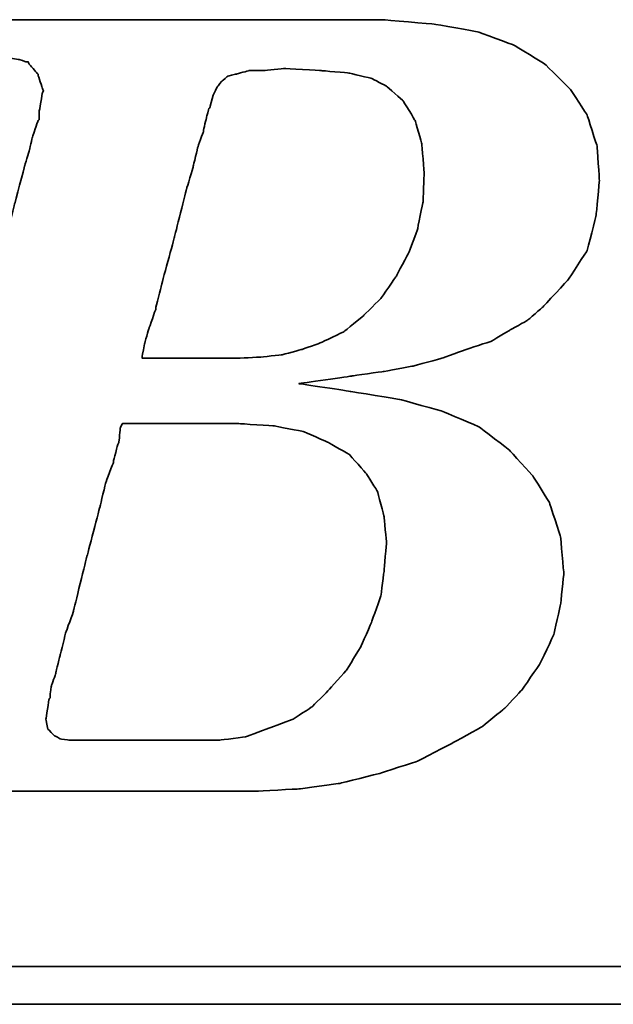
# Model space of a CAD drawing. Header units: millimetres. Extents: x -51 to 291, y -54 to 83.
# Tile 81 of 99: x 181.948 to 182.863, y 1.585 to 3.102. Entities that reach past the tile are written whole.
import ezdxf

# ---------------------------------------------------------------- set-up
doc = ezdxf.new("R2010")
doc.units = ezdxf.units.MM
doc.layers.add('DIM', color=4, linetype='Continuous')
doc.layers.add('layer 1', color=7, linetype='Continuous')

# ---------------------------------------------------------------- blocks, each defined once
blk = doc.blocks.new('TBI MOTION logo(完整正式版)')
at = {"layer": 'layer 1', "color": 22, "lineweight": 35}
for points, knots in [([(-64.65375, -6.86375), (-64.65375, -6.86375), (-64.84375, -7.29625), (-64.84375, -7.29625), (-64.84375, -7.29625), (-64.84375, -7.29625), (-64.86875, -7.34375), (-64.86875, -7.34375), (-64.86875, -7.34375), (-64.86875, -7.34375), (-64.86875, -7.36875), (-64.86875, -7.36875), (-64.86875, -7.36875), (-64.86875, -7.36875), (-65.15375, -7.65375), (-65.15375, -7.65375), (-65.15375, -7.65375), (-65.15375, -7.65375), (-65.17875, -7.65375), (-65.17875, -7.65375), (-65.17875, -7.65375), (-65.17875, -7.65375), (-65.20375, -7.67875), (-65.20375, -7.67875), (-65.20375, -7.67875), (-65.20375, -7.67875), (-65.58875, -7.87125), (-65.58875, -7.87125), (-65.58875, -7.87125), (-65.58875, -7.87125), (-65.63375, -7.87125), (-65.63375, -7.87125), (-65.63375, -7.87125), (-65.63375, -7.87125), (-65.65875, -7.89375), (-65.65875, -7.89375), (-65.65875, -7.89375), (-65.65875, -7.89375), (-66.09375, -7.94375), (-66.09375, -7.94375), (-66.09375, -7.94375), (-66.09375, -7.94375), (-66.11375, -7.94375), (-66.11375, -7.94375), (-66.11375, -7.94375), (-66.11375, -7.94375), (-66.16375, -7.94375), (-66.16375, -7.94375), (-66.16375, -7.94375), (-66.16375, -7.94375), (-66.30875, -7.94375), (-66.30875, -7.94375), (-66.30875, -7.94375), (-66.30875, -7.94375), (-66.69375, -7.94375), (-66.69375, -7.94375), (-66.69375, -7.94375), (-66.69375, -7.94375), (-67.07375, -7.94375), (-67.07375, -7.94375), (-67.07375, -7.94375), (-67.07375, -7.94375), (-67.12375, -7.94375), (-67.12375, -7.94375), (-67.12375, -7.94375), (-67.12375, -7.94375), (-67.12375, -7.96625), (-67.12375, -7.96625), (-67.12375, -7.96625), (-67.12375, -7.96625), (-67.14875, -7.99125), (-67.14875, -7.99125), (-67.14875, -7.99125), (-67.14875, -7.99125), (-67.24375, -8.34875), (-67.24375, -8.34875), (-67.24375, -8.34875), (-67.24375, -8.34875), (-67.31375, -8.68625), (-67.31375, -8.68625), (-67.31375, -8.68625), (-67.31375, -8.68625), (-67.26875, -8.68625), (-67.26875, -8.68625), (-67.26875, -8.68625), (-67.26875, -8.68625), (-67.07375, -8.68625), (-67.07375, -8.68625), (-67.07375, -8.68625), (-67.07375, -8.68625), (-66.54875, -8.68625), (-66.54875, -8.68625), (-66.54875, -8.68625), (-66.54875, -8.68625), (-65.82625, -8.68625), (-65.82625, -8.68625), (-65.82625, -8.68625), (-65.82625, -8.68625), (-65.01375, -8.68625), (-65.01375, -8.68625), (-65.01375, -8.68625), (-65.01375, -8.68625), (-64.05375, -8.68625), (-64.05375, -8.68625), (-64.05375, -8.68625), (-64.05375, -8.68625), (-62.08375, -8.68625), (-62.08375, -8.68625), (-62.08375, -8.68625), (-62.08375, -8.68625), (-60.06875, -8.68625), (-60.06875, -8.68625), (-60.06875, -8.68625), (-60.06875, -8.68625), (-59.10875, -8.68625), (-59.10875, -8.68625), (-59.10875, -8.68625), (-59.10875, -8.68625), (-58.29375, -8.68625), (-58.29375, -8.68625), (-58.29375, -8.68625), (-58.29375, -8.68625), (-57.57375, -8.68625), (-57.57375, -8.68625), (-57.57375, -8.68625), (-57.57375, -8.68625), (-57.04875, -8.68625), (-57.04875, -8.68625), (-57.04875, -8.68625), (-57.04875, -8.68625), (-56.85375, -8.68625), (-56.85375, -8.68625), (-56.85375, -8.68625), (-56.85375, -8.68625), (-56.70875, -8.68625), (-56.70875, -8.68625), (-56.70875, -8.68625), (-56.70875, -8.68625), (-56.61375, -8.68625), (-56.61375, -8.68625), (-56.61375, -8.68625), (-56.61375, -8.68625), (-56.56875, -8.68625), (-56.56875, -8.68625), (-56.56875, -8.68625), (-56.56875, -8.68625), (-55.65375, -8.63875), (-55.65375, -8.63875), (-55.65375, -8.63875), (-55.65375, -8.63875), (-54.76875, -8.51875), (-54.76875, -8.51875), (-54.76875, -8.51875), (-54.76875, -8.51875), (-53.90375, -8.30375), (-53.90375, -8.30375), (-53.90375, -8.30375), (-53.90375, -8.30375), (-53.08875, -8.03875), (-53.08875, -8.03875), (-53.08875, -8.03875), (-53.08875, -8.03875), (-52.34375, -7.65375), (-52.34375, -7.65375), (-52.34375, -7.65375), (-52.34375, -7.65375), (-51.69875, -7.29625), (-51.69875, -7.29625), (-51.69875, -7.29625), (-51.69875, -7.29625), (-51.21875, -6.91125), (-51.21875, -6.91125), (-51.21875, -6.91125), (-51.21875, -6.91125), (-50.83375, -6.50375), (-50.83375, -6.50375), (-50.83375, -6.50375), (-50.83375, -6.50375), (-50.44875, -5.94875), (-50.44875, -5.94875), (-50.44875, -5.94875), (-50.44875, -5.94875), (-50.13875, -5.30375), (-50.13875, -5.30375), (-50.13875, -5.30375), (-50.13875, -5.30375), (-49.99375, -4.65375), (-49.99375, -4.65375), (-49.99375, -4.65375), (-49.99375, -4.65375), (-49.92375, -3.98375), (-49.92375, -3.98375), (-49.92375, -3.98375), (-49.92375, -3.98375), (-49.99375, -3.19374), (-49.99375, -3.19374), (-49.99375, -3.19374), (-49.99375, -3.19374), (-50.23374, -2.44874), (-50.23374, -2.44874), (-50.23374, -2.44874), (-50.23374, -2.44874), (-50.59375, -1.87374), (-50.59375, -1.87374), (-50.59375, -1.87374), (-50.59375, -1.87374), (-51.09875, -1.31874), (-51.09875, -1.31874), (-51.09875, -1.31874), (-51.09875, -1.31874), (-51.74375, -0.81875), (-51.74375, -0.81875), (-51.74375, -0.81875), (-51.74375, -0.81875), (-52.53875, -0.48125), (-52.53875, -0.48125), (-52.53875, -0.48125), (-52.53875, -0.48125), (-53.47375, -0.21875), (-53.47375, -0.21875), (-53.47375, -0.21875), (-53.47375, -0.21875), (-54.52875, -0.04874), (-54.52875, -0.04874), (-54.52875, -0.04874), (-54.52875, -0.04874), (-55.65375, 0.12125), (-55.65375, 0.12125), (-55.65375, 0.12125), (-55.65375, 0.12125), (-54.50375, 0.28624), (-54.50375, 0.28624), (-54.50375, 0.28624), (-54.50375, 0.28624), (-53.83375, 0.38124), (-53.83375, 0.38124), (-53.83375, 0.38124), (-53.83375, 0.38124), (-53.18375, 0.50125), (-53.18375, 0.50125), (-53.18375, 0.50125), (-53.18375, 0.50125), (-52.55875, 0.66874), (-52.55875, 0.66874), (-52.55875, 0.66874), (-52.55875, 0.66874), (-52.03375, 0.86124), (-52.03375, 0.86124), (-52.03375, 0.86124), (-52.03375, 0.86124), (-51.50374, 1.03124), (-51.50374, 1.03124), (-51.50374, 1.03124), (-51.50374, 1.03124), (-51.09875, 1.27125), (-51.09875, 1.27125), (-51.09875, 1.27125), (-51.09875, 1.27125), (-50.71375, 1.48624), (-50.71375, 1.48624), (-50.71375, 1.48624), (-50.71375, 1.48624), (-50.37625, 1.77625), (-50.37625, 1.77625), (-50.37625, 1.77625), (-50.37625, 1.77625), (-49.82375, 2.37625), (-49.82375, 2.37625), (-49.82375, 2.37625), (-49.82375, 2.37625), (-49.41875, 2.99625), (-49.41875, 2.99625), (-49.41875, 2.99625), (-49.41875, 2.99625), (-49.22375, 3.76625), (-49.22375, 3.76625), (-49.22375, 3.76625), (-49.22375, 3.76625), (-49.15375, 4.50874), (-49.15375, 4.50874), (-49.15375, 4.50874), (-49.15375, 4.50874), (-49.20375, 5.25125), (-49.20375, 5.25125), (-49.20375, 5.25125), (-49.20375, 5.25125), (-49.41875, 5.92625), (-49.41875, 5.92625), (-49.41875, 5.92625), (-49.41875, 5.92625), (-49.77875, 6.47625), (-49.77875, 6.47625), (-49.77875, 6.47625), (-49.77875, 6.47625), (-50.33125, 7.02624), (-50.33125, 7.02624), (-50.33125, 7.02624), (-50.33125, 7.02624), (-51.00125, 7.43625), (-51.00125, 7.43625), (-51.00125, 7.43625), (-51.00125, 7.43625), (-51.79375, 7.72625), (-51.79375, 7.72625), (-51.79375, 7.72625), (-51.79375, 7.72625), (-52.72875, 7.89124), (-52.72875, 7.89124), (-52.72875, 7.89124), (-52.72875, 7.89124), (-53.83375, 7.98625), (-53.83375, 7.98625), (-53.83375, 7.98625), (-53.83375, 7.98625), (-53.92875, 7.98625), (-53.92875, 7.98625), (-53.92875, 7.98625), (-53.92875, 7.98625), (-54.26375, 7.98625), (-54.26375, 7.98625), (-54.26375, 7.98625), (-54.26375, 7.98625), (-54.74375, 7.98625), (-54.74375, 7.98625), (-54.74375, 7.98625), (-54.74375, 7.98625), (-55.36875, 7.98625), (-55.36875, 7.98625), (-55.36875, 7.98625), (-55.36875, 7.98625), (-56.13375, 7.98625), (-56.13375, 7.98625), (-56.13375, 7.98625), (-56.13375, 7.98625), (-56.94875, 7.98625), (-56.94875, 7.98625), (-56.94875, 7.98625), (-56.94875, 7.98625), (-58.77625, 7.98625), (-58.77625, 7.98625), (-58.77625, 7.98625), (-58.77625, 7.98625), (-60.59875, 7.98625), (-60.59875, 7.98625), (-60.59875, 7.98625), (-60.59875, 7.98625), (-61.41375, 7.98625), (-61.41375, 7.98625), (-61.41375, 7.98625), (-61.41375, 7.98625), (-62.17875, 7.98625), (-62.17875, 7.98625), (-62.17875, 7.98625), (-62.17875, 7.98625), (-62.80375, 7.98625), (-62.80375, 7.98625), (-62.80375, 7.98625), (-62.80375, 7.98625), (-63.30625, 7.98625), (-63.30625, 7.98625), (-63.30625, 7.98625), (-63.30625, 7.98625), (-63.57375, 7.98625), (-63.57375, 7.98625), (-63.57375, 7.98625), (-63.57375, 7.98625), (-63.57375, 7.96375), (-63.57375, 7.96375), (-63.57375, 7.96375), (-63.57375, 7.96375), (-63.59875, 7.94125), (-63.59875, 7.94125), (-63.59875, 7.94125), (-63.59875, 7.94125), (-63.69375, 7.55625), (-63.69375, 7.55625), (-63.69375, 7.55625), (-63.69375, 7.55625), (-63.76375, 7.24624), (-63.76375, 7.24624), (-63.76375, 7.24624), (-63.76375, 7.24624), (-63.23875, 7.24624), (-63.23875, 7.24624), (-63.23875, 7.24624), (-63.23875, 7.24624), (-62.75875, 7.24624), (-62.75875, 7.24624), (-62.75875, 7.24624), (-62.75875, 7.24624), (-62.61125, 7.24624), (-62.61125, 7.24624), (-62.61125, 7.24624), (-62.61125, 7.24624), (-62.56625, 7.24624), (-62.56625, 7.24624), (-62.56625, 7.24624), (-62.56625, 7.24624), (-62.22875, 7.24624), (-62.22875, 7.24624), (-62.22875, 7.24624), (-62.22875, 7.24624), (-62.20375, 7.24624), (-62.20375, 7.24624), (-62.20375, 7.24624), (-62.20375, 7.24624), (-62.17875, 7.21875), (-62.17875, 7.21875), (-62.17875, 7.21875), (-62.17875, 7.21875), (-61.96375, 7.17125), (-61.96375, 7.17125), (-61.96375, 7.17125), (-61.96375, 7.17125), (-61.72375, 7.12624), (-61.72375, 7.12624), (-61.72375, 7.12624), (-61.72375, 7.12624), (-61.70375, 7.12624), (-61.70375, 7.12624), (-61.70375, 7.12624), (-61.70375, 7.12624), (-61.55875, 7.07624), (-61.55875, 7.07624), (-61.55875, 7.07624), (-61.55875, 7.07624), (-61.50875, 7.07624), (-61.50875, 7.07624), (-61.50875, 7.07624), (-61.50875, 7.07624), (-61.48375, 7.02624), (-61.48375, 7.02624), (-61.48375, 7.02624), (-61.48375, 7.02624), (-61.31875, 6.83375), (-61.31875, 6.83375), (-61.31875, 6.83375), (-61.31875, 6.83375), (-61.29375, 6.81125), (-61.29375, 6.81125), (-61.29375, 6.81125), (-61.29375, 6.81125), (-61.29375, 6.78625), (-61.29375, 6.78625), (-61.29375, 6.78625), (-61.29375, 6.78625), (-61.19875, 6.50124), (-61.19875, 6.50124), (-61.19875, 6.50124), (-61.19875, 6.50124), (-61.17375, 6.45124), (-61.17375, 6.45124), (-61.17375, 6.45124), (-61.17375, 6.45124), (-61.19875, 6.40625), (-61.19875, 6.40625), (-61.19875, 6.40625), (-61.19875, 6.40625), (-61.26875, 5.99624), (-61.26875, 5.99624), (-61.26875, 5.99624), (-61.26875, 5.99624), (-61.26875, 5.85125), (-61.26875, 5.85125), (-61.26875, 5.85125), (-61.26875, 5.85125), (-61.26875, 5.82625), (-61.26875, 5.82625), (-61.26875, 5.82625), (-61.26875, 5.82625), (-61.29375, 5.80625), (-61.29375, 5.80625), (-61.29375, 5.80625), (-61.29375, 5.80625), (-61.34125, 5.66125), (-61.34125, 5.66125), (-61.34125, 5.66125), (-61.34125, 5.66125), (-61.41375, 5.44625), (-61.41375, 5.44625), (-61.41375, 5.44625), (-61.41375, 5.44625), (-61.48375, 5.15625), (-61.48375, 5.15625), (-61.48375, 5.15625), (-61.48375, 5.15625), (-61.58375, 4.82124), (-61.58375, 4.82124), (-61.58375, 4.82124), (-61.58375, 4.82124), (-61.79875, 4.00375), (-61.79875, 4.00375), (-61.79875, 4.00375), (-61.79875, 4.00375), (-62.05875, 2.99625), (-62.05875, 2.99625), (-62.05875, 2.99625), (-62.05875, 2.99625), (-62.34875, 1.91625), (-62.34875, 1.91625), (-62.34875, 1.91625), (-62.34875, 1.91625), (-62.97375, -0.41124), (-62.97375, -0.41124), (-62.97375, -0.41124), (-62.97375, -0.41124), (-63.59875, -2.75875), (-63.59875, -2.75875), (-63.59875, -2.75875), (-63.59875, -2.75875), (-63.88375, -3.86374), (-63.88375, -3.86374), (-63.88375, -3.86374), (-63.88375, -3.86374), (-64.14875, -4.82374), (-64.14875, -4.82374), (-64.14875, -4.82374), (-64.14875, -4.82374), (-64.36375, -5.64125), (-64.36375, -5.64125), (-64.36375, -5.64125), (-64.36375, -5.64125), (-64.43625, -5.97625), (-64.43625, -5.97625), (-64.43625, -5.97625), (-64.43625, -5.97625), (-64.50875, -6.28625), (-64.50875, -6.28625), (-64.50875, -6.28625), (-64.50875, -6.28625), (-64.50875, -6.30875), (-64.50875, -6.30875), (-64.50875, -6.30875), (-64.50875, -6.30875), (-64.57875, -6.50375), (-64.57875, -6.50375), (-64.57875, -6.50375), (-64.57875, -6.50375), (-64.62875, -6.69625), (-64.62875, -6.69625), (-64.62875, -6.69625), (-64.62875, -6.69625), (-64.62875, -6.76875), (-64.62875, -6.76875), (-64.62875, -6.76875), (-64.62875, -6.76875), (-64.62875, -6.81375), (-64.62875, -6.81375), (-64.62875, -6.81375), (-64.62875, -6.81375), (-64.62875, -6.83875), (-64.62875, -6.83875), (-64.62875, -6.83875), (-64.62875, -6.83875), (-64.65375, -6.86375), (-64.65375, -6.86375)], [0, 0, 0, 0, 0.00719424, 0.00719424, 0.00719424, 0.00719425, 0.01438849, 0.01438849, 0.01438849, 0.0143885, 0.02158273, 0.02158273, 0.02158273, 0.02158274, 0.02877698, 0.02877698, 0.02877698, 0.02877699, 0.03597122, 0.03597122, 0.03597122, 0.03597123, 0.04316547, 0.04316547, 0.04316547, 0.04316548, 0.05035971, 0.05035971, 0.05035971, 0.05035972, 0.05755396, 0.05755396, 0.05755396, 0.05755397, 0.0647482, 0.0647482, 0.0647482, 0.06474821, 0.07194245, 0.07194245, 0.07194245, 0.07194246, 0.07913669, 0.07913669, 0.07913669, 0.0791367, 0.08633094, 0.08633094, 0.08633094, 0.08633095, 0.09352518, 0.09352518, 0.09352518, 0.09352519, 0.10071942, 0.10071942, 0.10071942, 0.10071943, 0.10791367, 0.10791367, 0.10791367, 0.10791368, 0.11510791, 0.11510791, 0.11510791, 0.11510792, 0.12230216, 0.12230216, 0.12230216, 0.12230217, 0.1294964, 0.1294964, 0.1294964, 0.12949641, 0.13669065, 0.13669065, 0.13669065, 0.13669066, 0.14388489, 0.14388489, 0.14388489, 0.1438849, 0.15107914, 0.15107914, 0.15107914, 0.15107915, 0.15827338, 0.15827338, 0.15827338, 0.15827339, 0.16546763, 0.16546763, 0.16546763, 0.16546764, 0.17266187, 0.17266187, 0.17266187, 0.17266188, 0.17985612, 0.17985612, 0.17985612, 0.17985613, 0.18705036, 0.18705036, 0.18705036, 0.18705037, 0.1942446, 0.1942446, 0.1942446, 0.19424461, 0.20143885, 0.20143885, 0.20143885, 0.20143886, 0.20863309, 0.20863309, 0.20863309, 0.2086331, 0.21582734, 0.21582734, 0.21582734, 0.21582735, 0.22302158, 0.22302158, 0.22302158, 0.22302159, 0.23021583, 0.23021583, 0.23021583, 0.23021584, 0.23741007, 0.23741007, 0.23741007, 0.23741008, 0.24460432, 0.24460432, 0.24460432, 0.24460433, 0.25179856, 0.25179856, 0.25179856, 0.25179857, 0.25899281, 0.25899281, 0.25899281, 0.25899282, 0.26618705, 0.26618705, 0.26618705, 0.26618706, 0.27338129, 0.27338129, 0.27338129, 0.2733813, 0.28057554, 0.28057554, 0.28057554, 0.28057555, 0.28776978, 0.28776978, 0.28776978, 0.28776979, 0.29496403, 0.29496403, 0.29496403, 0.29496404, 0.30215827, 0.30215827, 0.30215827, 0.30215828, 0.30935252, 0.30935252, 0.30935252, 0.30935253, 0.31654676, 0.31654676, 0.31654676, 0.31654677, 0.32374101, 0.32374101, 0.32374101, 0.32374102, 0.33093525, 0.33093525, 0.33093525, 0.33093526, 0.3381295, 0.3381295, 0.3381295, 0.33812951, 0.34532374, 0.34532374, 0.34532374, 0.34532375, 0.35251799, 0.35251799, 0.35251799, 0.352518, 0.35971223, 0.35971223, 0.35971223, 0.35971224, 0.36690647, 0.36690647, 0.36690647, 0.36690648, 0.37410072, 0.37410072, 0.37410072, 0.37410073, 0.38129496, 0.38129496, 0.38129496, 0.38129497, 0.38848921, 0.38848921, 0.38848921, 0.38848922, 0.39568345, 0.39568345, 0.39568345, 0.39568346, 0.4028777, 0.4028777, 0.4028777, 0.40287771, 0.41007194, 0.41007194, 0.41007194, 0.41007195, 0.41726619, 0.41726619, 0.41726619, 0.4172662, 0.42446043, 0.42446043, 0.42446043, 0.42446044, 0.43165468, 0.43165468, 0.43165468, 0.43165469, 0.43884892, 0.43884892, 0.43884892, 0.43884893, 0.44604317, 0.44604317, 0.44604317, 0.44604318, 0.45323741, 0.45323741, 0.45323741, 0.45323742, 0.46043165, 0.46043165, 0.46043165, 0.46043166, 0.4676259, 0.4676259, 0.4676259, 0.46762591, 0.47482014, 0.47482014, 0.47482014, 0.47482015, 0.48201439, 0.48201439, 0.48201439, 0.4820144, 0.48920863, 0.48920863, 0.48920863, 0.48920864, 0.49640288, 0.49640288, 0.49640288, 0.49640289, 0.50359712, 0.50359712, 0.50359712, 0.50359713, 0.51079137, 0.51079137, 0.51079137, 0.51079138, 0.51798561, 0.51798561, 0.51798561, 0.51798562, 0.52517986, 0.52517986, 0.52517986, 0.52517987, 0.5323741, 0.5323741, 0.5323741, 0.53237411, 0.53956835, 0.53956835, 0.53956835, 0.53956836, 0.54676259, 0.54676259, 0.54676259, 0.5467626, 0.55395683, 0.55395683, 0.55395683, 0.55395684, 0.56115108, 0.56115108, 0.56115108, 0.56115109, 0.56834532, 0.56834532, 0.56834532, 0.56834533, 0.57553957, 0.57553957, 0.57553957, 0.57553958, 0.58273381, 0.58273381, 0.58273381, 0.58273382, 0.58992806, 0.58992806, 0.58992806, 0.58992807, 0.5971223, 0.5971223, 0.5971223, 0.59712231, 0.60431655, 0.60431655, 0.60431655, 0.60431656, 0.61151079, 0.61151079, 0.61151079, 0.6115108, 0.61870504, 0.61870504, 0.61870504, 0.61870505, 0.62589928, 0.62589928, 0.62589928, 0.62589929, 0.63309353, 0.63309353, 0.63309353, 0.63309354, 0.64028777, 0.64028777, 0.64028777, 0.64028778, 0.64748201, 0.64748201, 0.64748201, 0.64748202, 0.65467626, 0.65467626, 0.65467626, 0.65467627, 0.6618705, 0.6618705, 0.6618705, 0.66187051, 0.66906475, 0.66906475, 0.66906475, 0.66906476, 0.67625899, 0.67625899, 0.67625899, 0.676259, 0.68345324, 0.68345324, 0.68345324, 0.68345325, 0.69064748, 0.69064748, 0.69064748, 0.69064749, 0.69784173, 0.69784173, 0.69784173, 0.69784174, 0.70503597, 0.70503597, 0.70503597, 0.70503598, 0.71223022, 0.71223022, 0.71223022, 0.71223023, 0.71942446, 0.71942446, 0.71942446, 0.71942447, 0.72661871, 0.72661871, 0.72661871, 0.72661872, 0.73381295, 0.73381295, 0.73381295, 0.73381296, 0.74100719, 0.74100719, 0.74100719, 0.7410072, 0.74820144, 0.74820144, 0.74820144, 0.74820145, 0.75539568, 0.75539568, 0.75539568, 0.75539569, 0.76258993, 0.76258993, 0.76258993, 0.76258994, 0.76978417, 0.76978417, 0.76978417, 0.76978418, 0.77697842, 0.77697842, 0.77697842, 0.77697843, 0.78417266, 0.78417266, 0.78417266, 0.78417267, 0.79136691, 0.79136691, 0.79136691, 0.79136692, 0.79856115, 0.79856115, 0.79856115, 0.79856116, 0.8057554, 0.8057554, 0.8057554, 0.80575541, 0.81294964, 0.81294964, 0.81294964, 0.81294965, 0.82014388, 0.82014388, 0.82014388, 0.82014389, 0.82733813, 0.82733813, 0.82733813, 0.82733814, 0.83453237, 0.83453237, 0.83453237, 0.83453238, 0.84172662, 0.84172662, 0.84172662, 0.84172663, 0.84892086, 0.84892086, 0.84892086, 0.84892087, 0.85611511, 0.85611511, 0.85611511, 0.85611512, 0.86330935, 0.86330935, 0.86330935, 0.86330936, 0.8705036, 0.8705036, 0.8705036, 0.87050361, 0.87769784, 0.87769784, 0.87769784, 0.87769785, 0.88489209, 0.88489209, 0.88489209, 0.8848921, 0.89208633, 0.89208633, 0.89208633, 0.89208634, 0.89928058, 0.89928058, 0.89928058, 0.89928059, 0.90647482, 0.90647482, 0.90647482, 0.90647483, 0.91366906, 0.91366906, 0.91366906, 0.91366907, 0.92086331, 0.92086331, 0.92086331, 0.92086332, 0.92805755, 0.92805755, 0.92805755, 0.92805756, 0.9352518, 0.9352518, 0.9352518, 0.93525181, 0.94244604, 0.94244604, 0.94244604, 0.94244605, 0.94964029, 0.94964029, 0.94964029, 0.9496403, 0.95683453, 0.95683453, 0.95683453, 0.95683454, 0.96402878, 0.96402878, 0.96402878, 0.96402879, 0.97122302, 0.97122302, 0.97122302, 0.97122303, 0.97841727, 0.97841727, 0.97841727, 0.97841728, 0.98561151, 0.98561151, 0.98561151, 0.98561152, 0.99280576, 0.99280576, 0.99280576, 0.99280577, 1, 1, 1, 1]), ([(-57.50375, 6.35625), (-57.50375, 6.35625), (-57.57375, 6.11625), (-57.57375, 6.11625), (-57.57375, 6.11625), (-57.57375, 6.11625), (-57.57375, 6.09125), (-57.57375, 6.09125), (-57.57375, 6.09125), (-57.57375, 6.09125), (-57.59875, 6.06625), (-57.59875, 6.06625), (-57.59875, 6.06625), (-57.59875, 6.06625), (-57.64875, 5.87625), (-57.64875, 5.87625), (-57.64875, 5.87625), (-57.64875, 5.87625), (-57.71875, 5.58875), (-57.71875, 5.58875), (-57.71875, 5.58875), (-57.71875, 5.58875), (-57.71875, 5.56625), (-57.71875, 5.56625), (-57.71875, 5.56625), (-57.71875, 5.56625), (-57.83875, 5.23125), (-57.83875, 5.23125), (-57.83875, 5.23125), (-57.83875, 5.23125), (-57.93625, 4.82124), (-57.93625, 4.82124), (-57.93625, 4.82124), (-57.93625, 4.82124), (-57.93625, 4.79624), (-57.93625, 4.79624), (-57.93625, 4.79624), (-57.93625, 4.79624), (-58.07875, 4.34125), (-58.07875, 4.34125), (-58.07875, 4.34125), (-58.07875, 4.34125), (-58.34375, 3.28625), (-58.34375, 3.28625), (-58.34375, 3.28625), (-58.34375, 3.28625), (-58.62875, 2.23124), (-58.62875, 2.23124), (-58.62875, 2.23124), (-58.62875, 2.23124), (-58.74875, 1.75125), (-58.74875, 1.75125), (-58.74875, 1.75125), (-58.74875, 1.75125), (-58.74875, 1.72625), (-58.74875, 1.72625), (-58.74875, 1.72625), (-58.74875, 1.72625), (-58.89375, 1.31625), (-58.89375, 1.31625), (-58.89375, 1.31625), (-58.89375, 1.31625), (-58.98875, 0.98124), (-58.98875, 0.98124), (-58.98875, 0.98124), (-58.98875, 0.98124), (-59.03875, 0.71625), (-59.03875, 0.71625), (-59.03875, 0.71625), (-59.03875, 0.71625), (-59.03875, 0.66874), (-59.03875, 0.66874), (-59.03875, 0.66874), (-59.03875, 0.66874), (-58.91875, 0.66874), (-58.91875, 0.66874), (-58.91875, 0.66874), (-58.91875, 0.66874), (-58.53375, 0.66874), (-58.53375, 0.66874), (-58.53375, 0.66874), (-58.53375, 0.66874), (-58.10375, 0.66874), (-58.10375, 0.66874), (-58.10375, 0.66874), (-58.10375, 0.66874), (-57.66875, 0.66874), (-57.66875, 0.66874), (-57.66875, 0.66874), (-57.66875, 0.66874), (-57.33375, 0.66874), (-57.33375, 0.66874), (-57.33375, 0.66874), (-57.33375, 0.66874), (-57.09375, 0.66874), (-57.09375, 0.66874), (-57.09375, 0.66874), (-57.09375, 0.66874), (-56.99875, 0.66874), (-56.99875, 0.66874), (-56.99875, 0.66874), (-56.99875, 0.66874), (-56.49375, 0.69374), (-56.49375, 0.69374), (-56.49375, 0.69374), (-56.49375, 0.69374), (-56.01375, 0.74374), (-56.01375, 0.74374), (-56.01375, 0.74374), (-56.01375, 0.74374), (-55.58375, 0.86124), (-55.58375, 0.86124), (-55.58375, 0.86124), (-55.58375, 0.86124), (-55.17375, 1.00624), (-55.17375, 1.00624), (-55.17375, 1.00624), (-55.17375, 1.00624), (-54.67375, 1.24625), (-54.67375, 1.24625), (-54.67375, 1.24625), (-54.67375, 1.24625), (-54.26375, 1.58124), (-54.26375, 1.58124), (-54.26375, 1.58124), (-54.26375, 1.58124), (-53.87875, 1.96374), (-53.87875, 1.96374), (-53.87875, 1.96374), (-53.87875, 1.96374), (-53.54375, 2.44625), (-53.54375, 2.44625), (-53.54375, 2.44625), (-53.54375, 2.44625), (-53.27875, 2.95125), (-53.27875, 2.95125), (-53.27875, 2.95125), (-53.27875, 2.95125), (-53.08875, 3.45124), (-53.08875, 3.45124), (-53.08875, 3.45124), (-53.08875, 3.45124), (-52.96875, 4.05124), (-52.96875, 4.05124), (-52.96875, 4.05124), (-52.96875, 4.05124), (-52.94375, 4.65125), (-52.94375, 4.65125), (-52.94375, 4.65125), (-52.94375, 4.65125), (-52.99375, 5.30125), (-52.99375, 5.30125), (-52.99375, 5.30125), (-52.99375, 5.30125), (-53.13875, 5.80625), (-53.13875, 5.80625), (-53.13875, 5.80625), (-53.13875, 5.80625), (-53.39875, 6.23625), (-53.39875, 6.23625), (-53.39875, 6.23625), (-53.39875, 6.23625), (-53.75875, 6.54875), (-53.75875, 6.54875), (-53.75875, 6.54875), (-53.75875, 6.54875), (-54.07375, 6.71625), (-54.07375, 6.71625), (-54.07375, 6.71625), (-54.07375, 6.71625), (-54.57375, 6.83375), (-54.57375, 6.83375), (-54.57375, 6.83375), (-54.57375, 6.83375), (-55.17375, 6.88625), (-55.17375, 6.88625), (-55.17375, 6.88625), (-55.17375, 6.88625), (-55.96875, 6.93125), (-55.96875, 6.93125), (-55.96875, 6.93125), (-55.96875, 6.93125), (-56.39875, 6.88625), (-56.39875, 6.88625), (-56.39875, 6.88625), (-56.39875, 6.88625), (-56.42125, 6.88625), (-56.42125, 6.88625), (-56.42125, 6.88625), (-56.42125, 6.88625), (-56.73375, 6.88625), (-56.73375, 6.88625), (-56.73375, 6.88625), (-56.73375, 6.88625), (-56.99875, 6.81125), (-56.99875, 6.81125), (-56.99875, 6.81125), (-56.99875, 6.81125), (-57.02375, 6.81125), (-57.02375, 6.81125), (-57.02375, 6.81125), (-57.02375, 6.81125), (-57.18875, 6.76625), (-57.18875, 6.76625), (-57.18875, 6.76625), (-57.18875, 6.76625), (-57.30875, 6.66625), (-57.30875, 6.66625), (-57.30875, 6.66625), (-57.30875, 6.66625), (-57.40875, 6.54875), (-57.40875, 6.54875), (-57.40875, 6.54875), (-57.40875, 6.54875), (-57.50375, 6.35625), (-57.50375, 6.35625)], [0, 0, 0, 0, 0.01851852, 0.01851852, 0.01851852, 0.01851853, 0.03703704, 0.03703704, 0.03703704, 0.03703705, 0.05555556, 0.05555556, 0.05555556, 0.05555557, 0.07407407, 0.07407407, 0.07407407, 0.07407408, 0.09259259, 0.09259259, 0.09259259, 0.0925926, 0.11111111, 0.11111111, 0.11111111, 0.11111112, 0.12962963, 0.12962963, 0.12962963, 0.12962964, 0.14814815, 0.14814815, 0.14814815, 0.14814816, 0.16666667, 0.16666667, 0.16666667, 0.16666668, 0.18518519, 0.18518519, 0.18518519, 0.1851852, 0.2037037, 0.2037037, 0.2037037, 0.20370371, 0.22222222, 0.22222222, 0.22222222, 0.22222223, 0.24074074, 0.24074074, 0.24074074, 0.24074075, 0.25925926, 0.25925926, 0.25925926, 0.25925927, 0.27777778, 0.27777778, 0.27777778, 0.27777779, 0.2962963, 0.2962963, 0.2962963, 0.29629631, 0.31481481, 0.31481481, 0.31481481, 0.31481482, 0.33333333, 0.33333333, 0.33333333, 0.33333334, 0.35185185, 0.35185185, 0.35185185, 0.35185186, 0.37037037, 0.37037037, 0.37037037, 0.37037038, 0.38888889, 0.38888889, 0.38888889, 0.3888889, 0.40740741, 0.40740741, 0.40740741, 0.40740742, 0.42592593, 0.42592593, 0.42592593, 0.42592594, 0.44444444, 0.44444444, 0.44444444, 0.44444445, 0.46296296, 0.46296296, 0.46296296, 0.46296297, 0.48148148, 0.48148148, 0.48148148, 0.48148149, 0.5, 0.5, 0.5, 0.50000001, 0.51851852, 0.51851852, 0.51851852, 0.51851853, 0.53703704, 0.53703704, 0.53703704, 0.53703705, 0.55555556, 0.55555556, 0.55555556, 0.55555557, 0.57407407, 0.57407407, 0.57407407, 0.57407408, 0.59259259, 0.59259259, 0.59259259, 0.5925926, 0.61111111, 0.61111111, 0.61111111, 0.61111112, 0.62962963, 0.62962963, 0.62962963, 0.62962964, 0.64814815, 0.64814815, 0.64814815, 0.64814816, 0.66666667, 0.66666667, 0.66666667, 0.66666668, 0.68518519, 0.68518519, 0.68518519, 0.6851852, 0.7037037, 0.7037037, 0.7037037, 0.70370371, 0.72222222, 0.72222222, 0.72222222, 0.72222223, 0.74074074, 0.74074074, 0.74074074, 0.74074075, 0.75925926, 0.75925926, 0.75925926, 0.75925927, 0.77777778, 0.77777778, 0.77777778, 0.77777779, 0.7962963, 0.7962963, 0.7962963, 0.79629631, 0.81481481, 0.81481481, 0.81481481, 0.81481482, 0.83333333, 0.83333333, 0.83333333, 0.83333334, 0.85185185, 0.85185185, 0.85185185, 0.85185186, 0.87037037, 0.87037037, 0.87037037, 0.87037038, 0.88888889, 0.88888889, 0.88888889, 0.8888889, 0.90740741, 0.90740741, 0.90740741, 0.90740742, 0.92592593, 0.92592593, 0.92592593, 0.92592594, 0.94444444, 0.94444444, 0.94444444, 0.94444445, 0.96296296, 0.96296296, 0.96296296, 0.96296297, 0.98148148, 0.98148148, 0.98148148, 0.98148149, 1, 1, 1, 1]), ([(-61.03125, -6.57375), (-61.03125, -6.57375), (-61.03125, -6.67125), (-61.03125, -6.67125), (-61.03125, -6.67125), (-61.03125, -6.67125), (-61.05375, -6.69625), (-61.05375, -6.69625), (-61.05375, -6.69625), (-61.05375, -6.69625), (-61.12375, -7.12875), (-61.12375, -7.12875), (-61.12375, -7.12875), (-61.12375, -7.12875), (-61.07875, -7.34375), (-61.07875, -7.34375), (-61.07875, -7.34375), (-61.07875, -7.34375), (-60.93375, -7.48875), (-60.93375, -7.48875), (-60.93375, -7.48875), (-60.93375, -7.48875), (-60.81375, -7.55625), (-60.81375, -7.55625), (-60.81375, -7.55625), (-60.81375, -7.55625), (-60.62375, -7.58375), (-60.62375, -7.58375), (-60.62375, -7.58375), (-60.62375, -7.58375), (-60.30875, -7.58375), (-60.30875, -7.58375), (-60.30875, -7.58375), (-60.30875, -7.58375), (-59.97375, -7.58375), (-59.97375, -7.58375), (-59.97375, -7.58375), (-59.97375, -7.58375), (-59.87875, -7.58375), (-59.87875, -7.58375), (-59.87875, -7.58375), (-59.87875, -7.58375), (-59.63625, -7.58375), (-59.63625, -7.58375), (-59.63625, -7.58375), (-59.63625, -7.58375), (-58.96875, -7.58375), (-58.96875, -7.58375), (-58.96875, -7.58375), (-58.96875, -7.58375), (-58.29375, -7.58375), (-58.29375, -7.58375), (-58.29375, -7.58375), (-58.29375, -7.58375), (-58.05375, -7.58375), (-58.05375, -7.58375), (-58.05375, -7.58375), (-58.05375, -7.58375), (-57.98375, -7.58375), (-57.98375, -7.58375), (-57.98375, -7.58375), (-57.98375, -7.58375), (-57.35875, -7.58375), (-57.35875, -7.58375), (-57.35875, -7.58375), (-57.35875, -7.58375), (-56.78375, -7.50875), (-56.78375, -7.50875), (-56.78375, -7.50875), (-56.78375, -7.50875), (-56.27875, -7.31875), (-56.27875, -7.31875), (-56.27875, -7.31875), (-56.27875, -7.31875), (-55.77375, -7.12875), (-55.77375, -7.12875), (-55.77375, -7.12875), (-55.77375, -7.12875), (-55.36875, -6.86375), (-55.36875, -6.86375), (-55.36875, -6.86375), (-55.36875, -6.86375), (-55.00875, -6.50375), (-55.00875, -6.50375), (-55.00875, -6.50375), (-55.00875, -6.50375), (-54.62375, -6.06875), (-54.62375, -6.06875), (-54.62375, -6.06875), (-54.62375, -6.06875), (-54.31375, -5.56875), (-54.31375, -5.56875), (-54.31375, -5.56875), (-54.31375, -5.56875), (-54.07375, -5.01625), (-54.07375, -5.01625), (-54.07375, -5.01625), (-54.07375, -5.01625), (-53.87875, -4.46374), (-53.87875, -4.46374), (-53.87875, -4.46374), (-53.87875, -4.46374), (-53.80875, -3.91375), (-53.80875, -3.91375), (-53.80875, -3.91375), (-53.80875, -3.91375), (-53.75875, -3.31375), (-53.75875, -3.31375), (-53.75875, -3.31375), (-53.75875, -3.31375), (-53.80875, -2.75875), (-53.80875, -2.75875), (-53.80875, -2.75875), (-53.80875, -2.75875), (-53.95375, -2.20875), (-53.95375, -2.20875), (-53.95375, -2.20875), (-53.95375, -2.20875), (-54.19375, -1.82625), (-54.19375, -1.82625), (-54.19375, -1.82625), (-54.19375, -1.82625), (-54.55375, -1.41875), (-54.55375, -1.41875), (-54.55375, -1.41875), (-54.55375, -1.41875), (-55.00875, -1.15125), (-55.00875, -1.15125), (-55.00875, -1.15125), (-55.00875, -1.15125), (-55.56125, -0.91375), (-55.56125, -0.91375), (-55.56125, -0.91375), (-55.56125, -0.91375), (-56.18125, -0.79375), (-56.18125, -0.79375), (-56.18125, -0.79375), (-56.18125, -0.79375), (-56.94875, -0.74374), (-56.94875, -0.74374), (-56.94875, -0.74374), (-56.94875, -0.74374), (-56.99875, -0.74374), (-56.99875, -0.74374), (-56.99875, -0.74374), (-56.99875, -0.74374), (-57.09375, -0.74374), (-57.09375, -0.74374), (-57.09375, -0.74374), (-57.09375, -0.74374), (-57.38375, -0.74374), (-57.38375, -0.74374), (-57.38375, -0.74374), (-57.38375, -0.74374), (-57.76875, -0.74374), (-57.76875, -0.74374), (-57.76875, -0.74374), (-57.76875, -0.74374), (-58.24625, -0.74374), (-58.24625, -0.74374), (-58.24625, -0.74374), (-58.24625, -0.74374), (-58.72875, -0.74374), (-58.72875, -0.74374), (-58.72875, -0.74374), (-58.72875, -0.74374), (-59.20875, -0.74374), (-59.20875, -0.74374), (-59.20875, -0.74374), (-59.20875, -0.74374), (-59.46875, -0.74374), (-59.46875, -0.74374), (-59.46875, -0.74374), (-59.46875, -0.74374), (-59.51625, -0.83875), (-59.51625, -0.83875), (-59.51625, -0.83875), (-59.51625, -0.83875), (-59.54375, -1.15125), (-59.54375, -1.15125), (-59.54375, -1.15125), (-59.54375, -1.15125), (-59.56375, -1.17874), (-59.56375, -1.17874), (-59.56375, -1.17874), (-59.56375, -1.17874), (-59.66375, -1.55875), (-59.66375, -1.55875), (-59.66375, -1.55875), (-59.66375, -1.55875), (-59.66375, -1.58375), (-59.66375, -1.58375), (-59.66375, -1.58375), (-59.66375, -1.58375), (-59.82875, -2.01874), (-59.82875, -2.01874), (-59.82875, -2.01874), (-59.82875, -2.01874), (-59.94875, -2.52125), (-59.94875, -2.52125), (-59.94875, -2.52125), (-59.94875, -2.52125), (-60.23875, -3.62375), (-60.23875, -3.62375), (-60.23875, -3.62375), (-60.23875, -3.62375), (-60.52375, -4.77624), (-60.52375, -4.77624), (-60.52375, -4.77624), (-60.52375, -4.77624), (-60.52375, -4.79874), (-60.52375, -4.79874), (-60.52375, -4.79874), (-60.52375, -4.79874), (-60.69125, -5.25375), (-60.69125, -5.25375), (-60.69125, -5.25375), (-60.69125, -5.25375), (-60.81375, -5.73625), (-60.81375, -5.73625), (-60.81375, -5.73625), (-60.81375, -5.73625), (-60.90875, -6.11875), (-60.90875, -6.11875), (-60.90875, -6.11875), (-60.90875, -6.11875), (-60.90875, -6.14375), (-60.90875, -6.14375), (-60.90875, -6.14375), (-60.90875, -6.14375), (-61.00375, -6.40875), (-61.00375, -6.40875), (-61.00375, -6.40875), (-61.00375, -6.40875), (-61.03125, -6.57375), (-61.03125, -6.57375)], [0, 0, 0, 0, 0.01694915, 0.01694915, 0.01694915, 0.01694916, 0.03389831, 0.03389831, 0.03389831, 0.03389832, 0.05084746, 0.05084746, 0.05084746, 0.05084747, 0.06779661, 0.06779661, 0.06779661, 0.06779662, 0.08474576, 0.08474576, 0.08474576, 0.08474577, 0.10169492, 0.10169492, 0.10169492, 0.10169493, 0.11864407, 0.11864407, 0.11864407, 0.11864408, 0.13559322, 0.13559322, 0.13559322, 0.13559323, 0.15254237, 0.15254237, 0.15254237, 0.15254238, 0.16949153, 0.16949153, 0.16949153, 0.16949154, 0.18644068, 0.18644068, 0.18644068, 0.18644069, 0.20338983, 0.20338983, 0.20338983, 0.20338984, 0.22033898, 0.22033898, 0.22033898, 0.22033899, 0.23728814, 0.23728814, 0.23728814, 0.23728815, 0.25423729, 0.25423729, 0.25423729, 0.2542373, 0.27118644, 0.27118644, 0.27118644, 0.27118645, 0.28813559, 0.28813559, 0.28813559, 0.2881356, 0.30508475, 0.30508475, 0.30508475, 0.30508476, 0.3220339, 0.3220339, 0.3220339, 0.32203391, 0.33898305, 0.33898305, 0.33898305, 0.33898306, 0.3559322, 0.3559322, 0.3559322, 0.35593221, 0.37288136, 0.37288136, 0.37288136, 0.37288137, 0.38983051, 0.38983051, 0.38983051, 0.38983052, 0.40677966, 0.40677966, 0.40677966, 0.40677967, 0.42372881, 0.42372881, 0.42372881, 0.42372882, 0.44067797, 0.44067797, 0.44067797, 0.44067798, 0.45762712, 0.45762712, 0.45762712, 0.45762713, 0.47457627, 0.47457627, 0.47457627, 0.47457628, 0.49152542, 0.49152542, 0.49152542, 0.49152543, 0.50847458, 0.50847458, 0.50847458, 0.50847459, 0.52542373, 0.52542373, 0.52542373, 0.52542374, 0.54237288, 0.54237288, 0.54237288, 0.54237289, 0.55932203, 0.55932203, 0.55932203, 0.55932204, 0.57627119, 0.57627119, 0.57627119, 0.5762712, 0.59322034, 0.59322034, 0.59322034, 0.59322035, 0.61016949, 0.61016949, 0.61016949, 0.6101695, 0.62711864, 0.62711864, 0.62711864, 0.62711865, 0.6440678, 0.6440678, 0.6440678, 0.64406781, 0.66101695, 0.66101695, 0.66101695, 0.66101696, 0.6779661, 0.6779661, 0.6779661, 0.67796611, 0.69491525, 0.69491525, 0.69491525, 0.69491526, 0.71186441, 0.71186441, 0.71186441, 0.71186442, 0.72881356, 0.72881356, 0.72881356, 0.72881357, 0.74576271, 0.74576271, 0.74576271, 0.74576272, 0.76271186, 0.76271186, 0.76271186, 0.76271187, 0.77966102, 0.77966102, 0.77966102, 0.77966103, 0.79661017, 0.79661017, 0.79661017, 0.79661018, 0.81355932, 0.81355932, 0.81355932, 0.81355933, 0.83050847, 0.83050847, 0.83050847, 0.83050848, 0.84745763, 0.84745763, 0.84745763, 0.84745764, 0.86440678, 0.86440678, 0.86440678, 0.86440679, 0.88135593, 0.88135593, 0.88135593, 0.88135594, 0.89830508, 0.89830508, 0.89830508, 0.89830509, 0.91525424, 0.91525424, 0.91525424, 0.91525425, 0.93220339, 0.93220339, 0.93220339, 0.9322034, 0.94915254, 0.94915254, 0.94915254, 0.94915255, 0.96610169, 0.96610169, 0.96610169, 0.9661017, 0.98305085, 0.98305085, 0.98305085, 0.98305086, 1, 1, 1, 1]), ([(75.90875, -9.47875), (75.90875, -9.47875), (75.90875, -12.28625), (75.90875, -12.28625), (75.90875, -12.28625), (75.90875, -12.28625), (75.90875, -12.47875), (75.90875, -12.47875), (75.90875, -12.47875), (75.90875, -12.47875), (75.71625, -12.47875), (75.71625, -12.47875), (75.71625, -12.47875), (75.71625, -12.47875), (-88.32875, -12.47875), (-88.32875, -12.47875), (-88.32875, -12.47875), (-88.32875, -12.47875), (-88.32875, -13.29375), (-88.32875, -13.29375), (-88.32875, -13.29375), (-88.32875, -13.29375), (82.89125, -13.29375), (82.89125, -13.29375), (82.89125, -13.29375), (82.89125, -13.29375), (75.90875, -9.47875), (75.90875, -9.47875)], [0, 0, 0, 0, 0.14285714, 0.14285714, 0.14285714, 0.14285715, 0.28571429, 0.28571429, 0.28571429, 0.2857143, 0.42857143, 0.42857143, 0.42857143, 0.42857144, 0.57142857, 0.57142857, 0.57142857, 0.57142858, 0.71428571, 0.71428571, 0.71428571, 0.71428572, 0.85714286, 0.85714286, 0.85714286, 0.85714287, 1, 1, 1, 1])]:
    blk.add_open_spline(points, degree=3, knots=knots, dxfattribs=at)

msp = doc.modelspace()

# ---------------------------------------------------------------- block references
at = {"layer": 'DIM', "color": 7, "xscale": 0.0712799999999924, "yscale": 0.0712799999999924, "zscale": 0.0712799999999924}
msp.add_blockref('TBI MOTION logo(完整正式版)', (186.3452, 2.5328), dxfattribs=at)

doc.saveas('drawing.dxf')
